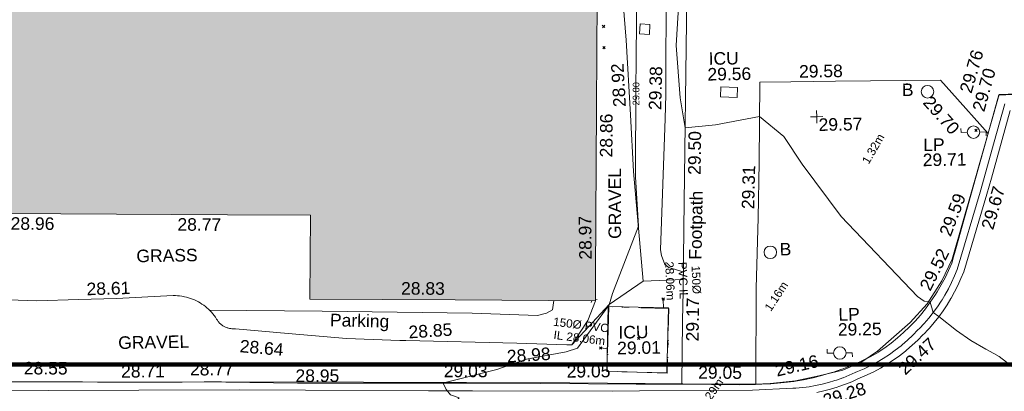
# Model space of a CAD drawing. Header units: millimetres. Extents: x -287732 to 520720, y -88450 to 287754.
# Tile 249 of 256: x 23030 to 52525, y 57184 to 68313. Entities that reach past the tile are written whole.
import ezdxf

# ---------------------------------------------------------------- set-up
doc = ezdxf.new("R2010")
doc.units = ezdxf.units.MM
for name, pattern in [('IMPORT-UG_DRAINAGE_UNIDENTIFIED_QLB2 _2_', [2700, 1500, -300, 0, -250, 150, -300, 0, -200]), ('IMPORT-UG_ELEC_LV_QLB2 _2_', [2700, 1500, -300, 0, -250, 150, -300, 0, -200]), ('IMPORT-UG_ELEC_STREET LIGHTING_QLB2 _2_', [2700, 1500, -300, 0, -250, 150, -300, 0, -200]), ('IMPORT-UG_UNIDENTIFIED_QLA _2_', [2350, 1500, -300, 0, -50, 150, -300, 0, -50])]:
    doc.linetypes.add(name, pattern=pattern)
for name, color, linetype, lineweight, true_color in [('00_TOPO_EAVE', 7, 'Continuous', 9, 0x666666), ('00_TOPO_FURN_BOLLARD', 7, 'Continuous', 9, 0x666666), ('00_TOPO_FURN_LAMP_POST', 7, 'Continuous', 9, 0x666666), ('00_UAV_BUILDING_OUTLINE', 5, 'Continuous', 9, 0x0000ff), ('00_UAV_FOOTPATH', 7, 'Continuous', 9, 0xa50000), ('00_UAV_FORM_LINES', 7, 'Continuous', 9, 0x666666), ('00_UAV_FURN_BOLLARD', 7, 'Continuous', 9, 0xff9f7f), ('00_UAV_FURN_LAMP_POST', 7, 'Continuous', 9, 0xa50000), ('00_UAV_LEVEL_SPOT', 7, 'Continuous', 9, 0x666666), ('00_UAV_PARKING', 4, 'Continuous', 9, 0x00ffff), ('00_UAV_ROAD_MARKING_YELLOW_CONTINUOUS', 40, 'Continuous', 9, 0xffbf00), ('00_UAV_SERV_IC', 5, 'Continuous', 9, 0x0000ff), ('00_UAV_SLOPE_TOP', 40, 'Continuous', 9, 0xffbf00), ('01_DTM_CONTOUR_MNR', 7, 'Continuous', 9, 0xa5a552), ('01_DTM_CONTOUR_MNR_LABELS', 7, 'Continuous', 9, 0xa5a552), ('12333-PUM-2D-U-0001-C01 - Rev2_REVIT IMPORT_dwg', 7, 'Continuous', 9, 0x767676), ('A_RHA_Line', 7, 'Continuous', 9, 0x00a600), ('PUM-ELECTRIC-LV-QLB2', 1, 'IMPORT-UG_ELEC_LV_QLB2 _2_', 9, 0xff0000), ('PUM-UNIDENTIFIED UTILITIES-QLA', 7, 'IMPORT-UG_UNIDENTIFIED_QLA _2_', 9, 0x52a500), ('PUM-UNIDENTIFIED-QLB2', 150, 'IMPORT-UG_DRAINAGE_UNIDENTIFIED_QLB2 _2_', 9, 0x007fff)]:
    doc.layers.add(name, color=color, linetype=linetype, lineweight=lineweight, true_color=true_color)
for name, color, linetype, lineweight in [('00_UAV_ROAD_EDGE', 7, 'Continuous', 9), ('00_UAV_SURFACE', 7, 'Continuous', 9), ('00_UAV_SURVEY_TEXT', 7, 'Continuous', 9), ('A_RHA_Detail', 7, 'Continuous', 9), ('A_RHA_Floor', 7, 'Continuous', 9), ('GEN-TEXT', 7, 'Continuous', 9)]:
    doc.layers.add(name, color=color, linetype=linetype, lineweight=lineweight)
doc.styles.add('Arial_1', font='arial.ttf', dxfattribs={"height": 250})
doc.styles.add('Swis721 Lt BT_1', font='swissl.ttf', dxfattribs={"height": 200})
doc.styles.add('Swis721 Lt BT_2', font='swissl.ttf', dxfattribs={"height": 375})

# ---------------------------------------------------------------- blocks, each defined once
blk = doc.blocks.new('12333-PUM-2D-U-0001-C01 - Rev2_REVIT IMPORT_dwg_MSL_Eaves_SYM_1-V95-Site Location Plan Proposed')
at = {"layer": '00_TOPO_EAVE', "color": 254, "true_color": 0xcccccc}
for p, q in [((-116, -357), (-66, -203)), ((357, -116), (224, -73))]:
    blk.add_line(p, q, dxfattribs=at)
blk = doc.blocks.new('12333-PUM-2D-U-0001-C01 - Rev2_REVIT IMPORT_dwg_MSL_Bollard_2-2077239-Site Location Plan Proposed')
at = {"layer": '00_TOPO_FURN_BOLLARD', "color": 254, "true_color": 0xcccccc}
blk.add_circle((0, 0), 62.5, dxfattribs=at)
blk = doc.blocks.new('12333-PUM-2D-U-0001-C01 - Rev2_REVIT IMPORT_dwg_MSL_Lamp_Post_SYM-2077240-Site Location Plan Proposed')
at = {"layer": '00_TOPO_FURN_LAMP_POST', "color": 254, "true_color": 0xcccccc, "flags": 128}
for points in [[(-500, 0), (-1000, 0), (-1000, 317)], [(500, 0), (1000, 0), (1000, -317)]]:
    blk.add_lwpolyline(points, dxfattribs=at)
at = {"layer": '00_TOPO_FURN_LAMP_POST', "color": 254, "true_color": 0xcccccc}
blk.add_circle((0, 0), 500, dxfattribs=at)
blk = doc.blocks.new('12333-PUM-2D-U-0001-C01 - Rev2_REVIT IMPORT_dwg_UAV-2077255-Site Location Plan Proposed')
at = {"layer": '00_UAV_LEVEL_SPOT', "color": 254, "true_color": 0xcccccc, "flags": 128}
for points in [[(0, -500), (0, 0), (-500, 0)], [(500, 0), (0, 0), (0, 500)]]:
    blk.add_lwpolyline(points, dxfattribs=at)
blk = doc.blocks.new('12333-PUM-2D-U-0001-C01 - Rev2_REVIT IMPORT_dwg_MGS62954_T2_Galway_ITM_3d_Rev1-2077680-Site Location Plan Proposed')
at = {"layer": '00_UAV_FOOTPATH', "color": 254, "true_color": 0xcccccc, "flags": 128}
for points in [[(533955157, 725626391), (533955145, 725624586), (533954027, 725623627), (533952307, 725623617), (533951751, 725623613), (533949346, 725623664), (533947309, 725623680), (533946171, 725623688), (533946075, 725620601), (533946052, 725619830), (533945958, 725616729), (533945904, 725614843), (533945878, 725613960), (533945818, 725612070)], [(533948034, 725612025), (533948101, 725614901), (533948189, 725617007), (533948257, 725618661), (533948311, 725621067), (533949242, 725621062), (533950579, 725621055), (533953727, 725621030), (533954061, 725620641), (533955121, 725619406)]]:
    blk.add_lwpolyline(points, dxfattribs=at)
at = {"layer": '00_UAV_FORM_LINES', "color": 254, "true_color": 0xcccccc, "flags": 128}
for points in [[(533931707, 725614530), (533935085, 725614437), (533939582, 725614299), (533941536, 725614192), (533941808, 725614259), (533941981, 725614361), (533942035, 725614634)], [(533943276, 725614606), (533943043, 725614021), (533942550, 725613297)]]:
    blk.add_lwpolyline(points, dxfattribs=at)
at = {"layer": '00_UAV_PARKING', "color": 254, "true_color": 0xcccccc, "flags": 128}
blk.add_lwpolyline([(533924862, 725614980), (533926543, 725614896), (533927794, 725614912), (533928930, 725614926), (533930636, 725614981), (533930699, 725614979), (533930762, 725614975), (533930825, 725614969), (533930887, 725614959), (533930949, 725614947), (533930973, 725614942), (533931034, 725614926), (533931094, 725614908), (533931154, 725614888), (533931213, 725614865), (533931271, 725614839), (533931327, 725614811), (533931383, 725614781), (533931437, 725614748), (533931489, 725614713), (533931541, 725614676), (533931590, 725614637), (533931638, 725614596), (533931684, 725614553), (533931728, 725614508), (533931771, 725614461), (533931811, 725614413), (533931849, 725614362), (533931886, 725614311), (533931922, 725614249), (533931942, 725614218), (533931955, 725614199), (533931969, 725614180), (533931984, 725614161), (533931999, 725614143), (533932015, 725614126), (533932032, 725614110), (533932048, 725614096), (533932066, 725614081), (533932084, 725614067), (533932104, 725614053), (533932124, 725614040), (533932144, 725614029), (533932165, 725614018), (533932186, 725614007), (533932208, 725613998), (533932230, 725613990), (533932252, 725613983), (533932275, 725613976), (533932298, 725613971), (533932321, 725613966), (533932344, 725613963), (533932367, 725613960), (533932391, 725613959), (533932424, 725613957), (533932428, 725613957), (533932478, 725613953), (533934060, 725613784), (533935801, 725613603), (533937399, 725613522), (533937572, 725613513), (533940898, 725613375), (533942392, 725613305), (533942550, 725613297), (533943689, 725614483), (533944714, 725615166), (533945914, 725615192)], dxfattribs=at)
at = {"layer": '00_UAV_ROAD_EDGE', "color": 254, "true_color": 0xcccccc}
blk.add_line((533955466, 725620558), (533955061, 725619205), dxfattribs=at)
at = {"layer": '00_UAV_ROAD_EDGE', "color": 254, "true_color": 0xeaeaea, "flags": 128}
for points in [[(533959071, 725614455), (533959108, 725616420), (533959156, 725618678), (533959164, 725619065), (533959191, 725620550), (533955677, 725620558), (533955475, 725620558)], [(533955061, 725619205), (533954645, 725617820), (533954093, 725615973), (533954002, 725615666)], [(533954000, 725615659), (533953966, 725615547), (533953867, 725615326), (533953758, 725615109), (533953640, 725614897), (533953513, 725614691), (533953444, 725614586), (533953305, 725614388), (533953157, 725614195), (533953001, 725614009), (533952838, 725613830), (533952667, 725613658), (533952489, 725613493), (533952305, 725613335), (533952114, 725613185), (533951917, 725613044), (533951719, 725612914), (533951703, 725612906)], [(533931510, 725612379), (533930856, 725612389), (533928316, 725612430), (533925862, 725612479), (533924297, 725612510), (533920867, 725612575), (533918191, 725612626), (533915873, 725612675), (533912492, 725612745), (533910877, 725612771), (533909458, 725612793)], [(533951698, 725612903), (533951455, 725612776), (533951386, 725612743)], [(533936274, 725612261), (533935851, 725612269), (533934305, 725612296), (533932166, 725612366)], [(533945838, 725612058), (533944455, 725612091), (533941592, 725612161), (533940849, 725612175), (533936338, 725612260), (533936285, 725612261)], [(533950323, 725612330), (533950050, 725612254), (533949759, 725612186), (533949467, 725612130), (533949224, 725612095)], [(533948024, 725612016), (533947912, 725612014), (533947553, 725612017), (533945849, 725612058)], [(533948466, 725612029), (533948415, 725612026), (533948029, 725612017)], [(533949221, 725612094), (533949172, 725612087), (533948985, 725612066), (533948483, 725612030), (533948468, 725612029)]]:
    blk.add_lwpolyline(points, dxfattribs=at)
at = {"layer": '00_UAV_ROAD_EDGE', "color": 254, "true_color": 0xcccccc, "flags": 128}
for points in [[(533951386, 725612743), (533951186, 725612649), (533950911, 725612533), (533950783, 725612486), (533950632, 725612429), (533950620, 725612425), (533950337, 725612334), (533950323, 725612330)], [(533932166, 725612366), (533932035, 725612370), (533931510, 725612379)]]:
    blk.add_lwpolyline(points, dxfattribs=at)
at = {"layer": '00_UAV_ROAD_MARKING_YELLOW_CONTINUOUS', "color": 254, "true_color": 0xeaeaea, "flags": 128}
for points in [[(533955794, 725620082), (533955198, 725618071), (533955057, 725617595), (533954320, 725615284), (533954233, 725615077), (533954140, 725614878), (533954038, 725614683), (533953930, 725614495), (533953924, 725614485), (533953808, 725614302), (533953682, 725614121), (533953550, 725613946), (533953410, 725613777), (533953263, 725613614), (533953204, 725613553), (533953110, 725613458), (533953066, 725613415), (533952908, 725613260), (533952741, 725613108), (533952568, 725612964), (533952533, 725612936), (533952353, 725612801), (533952167, 725612673), (533951975, 725612552), (533951778, 725612440), (533951577, 725612336), (533951372, 725612241), (533951164, 725612155), (533951095, 725612128), (533950913, 725612049), (533950719, 725611973), (533950523, 725611907), (533950467, 725611889), (533950268, 725611833), (533950065, 725611785), (533949861, 725611746)], [(533951679, 725612623), (533951868, 725612731), (533952053, 725612846), (533952232, 725612970), (533952406, 725613100), (533952437, 725613125), (533952605, 725613265), (533952766, 725613411), (533952921, 725613563), (533952964, 725613605), (533953112, 725613756), (533953253, 725613913), (533953387, 725614075), (533953514, 725614243), (533953635, 725614416), (533953657, 725614451), (533953748, 725614594), (533953856, 725614783), (533953954, 725614970), (533954043, 725615161), (533954125, 725615355), (533954859, 725617656), (533955302, 725619153), (533955639, 725620288)], [(533909576, 725612632), (533914571, 725612507), (533915962, 725612472), (533919566, 725612396), (533921266, 725612359), (533924560, 725612266), (533926860, 725612201), (533929554, 725612167), (533932574, 725612128), (533934549, 725612082), (533938228, 725611996), (533939547, 725611971), (533943749, 725611890), (533944546, 725611881), (533947931, 725611843)], [(533950656, 725612172), (533950834, 725612241), (533951017, 725612320), (533951088, 725612347), (533951289, 725612431), (533951486, 725612523), (533951676, 725612621)], [(533947935, 725611843), (533949145, 725611883), (533949230, 725611886), (533949430, 725611899), (533949540, 725611911), (533949628, 725611921), (533949825, 725611950), (533950021, 725611988), (533950216, 725612034), (533950408, 725612088), (533950459, 725612104), (533950648, 725612168)]]:
    blk.add_lwpolyline(points, dxfattribs=at)
at = {"layer": '00_UAV_SERV_IC', "color": 254, "true_color": 0xcccccc, "flags": 128}
for points in [[(533944738, 725622573), (533944759, 725622873), (533945051, 725622853), (533945030, 725622553)], [(533947140, 725620949), (533947643, 725620922), (533947627, 725620620), (533947124, 725620647)], [(533945373, 725612410), (533943576, 725612486), (533943659, 725614429), (533945456, 725614353)]]:
    blk.add_lwpolyline(points, close=True, dxfattribs=at)
at = {"layer": '00_UAV_SLOPE_TOP', "color": 254, "true_color": 0xcccccc, "flags": 128}
blk.add_lwpolyline([(533945921, 725615423), (533945489, 725615567), (533945376, 725615660), (533945278, 725615928), (533945253, 725616096), (533945456, 725620023), (533945493, 725620732), (533945565, 725624182), (533945479, 725624448), (533945372, 725624742), (533945209, 725624926), (533944995, 725625166), (533944850, 725625289), (533944688, 725625554), (533944648, 725625788), (533944680, 725626250), (533944917, 725629043), (533944962, 725629509)], dxfattribs=at)
at = {"layer": '00_UAV_SURFACE', "color": 254, "true_color": 0xcccccc, "flags": 128}
blk.add_lwpolyline([(533944714, 725615166), (533944487, 725618456), (533944421, 725620156), (533944334, 725622388), (533944265, 725623507), (533944281, 725624608), (533943746, 725624686), (533941753, 725624973), (533941674, 725627334), (533941058, 725627345), (533939829, 725627368)], dxfattribs=at)
at = {"layer": '01_DTM_CONTOUR_MNR', "color": 254, "true_color": 0xcccccc, "flags": 128}
for points in [[(533953246, 725614400), (533953121, 725614424), (533952928, 725614565), (533950684, 725617001), (533949540, 725618586), (533949002, 725619427), (533948290, 725620040), (533946965, 725619812), (533946050, 725619740), (533945920, 725620635), (533945830, 725622209), (533945959, 725623860)], [(533938737, 725612236), (533940289, 725612597), (533941177, 725612891), (533942377, 725613095), (533942716, 725613195), (533943690, 725614480), (533943790, 725614810), (533944600, 725616820), (533944543, 725618295), (533944543, 725618580), (533944599, 725620784), (533944629, 725621962), (533944646, 725622851), (533944659, 725623716), (533944655, 725624484), (533944642, 725624562), (533944600, 725624648), (533944487, 725624758), (533944066, 725624960), (533942890, 725625410), (533942330, 725626940), (533942060, 725627624), (533942028, 725627801)]]:
    blk.add_lwpolyline(points, dxfattribs=at)
at = {"layer": '01_DTM_CONTOUR_MNR', "color": 254, "true_color": 0xeaeaea, "flags": 128}
for points in [[(533958998, 725608912), (533958950, 725608949), (533958740, 725609080), (533958657, 725609174), (533958540, 725609310), (533957739, 725610097), (533956719, 725611363), (533956114, 725612101), (533955336, 725612723), (533955183, 725612818), (533954948, 725612953), (533954497, 725613222), (533954076, 725613528), (533953550, 725613950), (533953390, 725614080), (533953300, 725614390), (533953246, 725614400)], [(533941757, 725608925), (533941740, 725608930), (533939969, 725609557), (533938640, 725610240), (533938896, 725611492), (533939140, 725611770), (533938890, 725611864), (533938759, 725612025), (533938670, 725612220), (533938737, 725612236)]]:
    blk.add_lwpolyline(points, dxfattribs=at)
for name, p, xscale, yscale, zscale in [('12333-PUM-2D-U-0001-C01 - Rev2_REVIT IMPORT_dwg_MSL_Bollard_2-2077239-Site Location Plan Proposed', (533953332, 725620691), 3, 3, 3), ('12333-PUM-2D-U-0001-C01 - Rev2_REVIT IMPORT_dwg_UAV-2077255-Site Location Plan Proposed', (533950000, 725620000), 0.375, 0.375, 0.375), ('12333-PUM-2D-U-0001-C01 - Rev2_REVIT IMPORT_dwg_MSL_Lamp_Post_SYM-2077240-Site Location Plan Proposed', (533954689, 725619455), 0.375, 0.375, 0.375), ('12333-PUM-2D-U-0001-C01 - Rev2_REVIT IMPORT_dwg_MSL_Bollard_2-2077239-Site Location Plan Proposed', (533948538, 725615966), 3, 3, 3), ('12333-PUM-2D-U-0001-C01 - Rev2_REVIT IMPORT_dwg_MSL_Eaves_SYM_1-V95-Site Location Plan Proposed', (533943193, 725614685), 0.375, 0.375, 0.375), ('12333-PUM-2D-U-0001-C01 - Rev2_REVIT IMPORT_dwg_MSL_Lamp_Post_SYM-2077240-Site Location Plan Proposed', (533950567, 725612912), 0.375, 0.375, 0.375)]:
    blk.add_blockref(name, p, dxfattribs=dict(xscale=xscale, yscale=yscale, zscale=zscale))
at = {"layer": '00_UAV_BUILDING_OUTLINE', "color": 251, "true_color": 0x666666, "char_height": 375, "width": 1495.9, "attachment_point": 1, "line_spacing_factor": 1.005062, "style": 'Swis721 Lt BT_2'}
for s, insert, rotation in [('28.86', (533943484, 725618897), 88.6801), ('28.96', (533925806, 725617414), 358.6801), ('28.77', (533930802, 725617299), 358.6801), ('28.97', (533942813, 725615842), 89.7679), ('28.83', (533937466, 725615268), 358.6801)]:
    blk.add_mtext(s, dxfattribs=dict(at, insert=insert, rotation=rotation))
at = {"layer": '00_UAV_FOOTPATH', "color": 251, "true_color": 0x666666, "char_height": 375, "attachment_point": 1, "line_spacing_factor": 1.005062, "style": 'Swis721 Lt BT_2'}
for s, insert, width, rotation in [('29.58', (533949495, 725621556), 1495.9, 359.6969), ('29.70', (533953450, 725620600), 1495.9, 310.6274), ('29.50', (533946116, 725618330), 1495.9, 88.2692), ('29.31', (533947704, 725617278), 1495.9, 87.6242), ('Footpath', (533946098, 725615789), 2436.18, 87.9386), ('29.17', (533945969, 725613344), 1495.9, 88.3249)]:
    blk.add_mtext(s, dxfattribs=dict(at, insert=insert, width=width, rotation=rotation))
at = {"layer": '00_UAV_FURN_BOLLARD', "color": 251, "true_color": 0x666666, "char_height": 375, "width": 398.91, "attachment_point": 1, "line_spacing_factor": 1.005062, "style": 'Swis721 Lt BT_2'}
for insert in [(533952563, 725620949), (533948821, 725616241)]:
    blk.add_mtext('B', dxfattribs=dict(at, insert=insert))
at = {"layer": '00_UAV_FURN_LAMP_POST', "color": 251, "true_color": 0x666666, "char_height": 375, "attachment_point": 1, "line_spacing_factor": 1.005062, "style": 'Swis721 Lt BT_2'}
for s, insert, width in [('LP', (533953175, 725619289), 707.59), ('29.71', (533953152, 725618838), 1495.9), ('LP', (533950545, 725614256), 707.59), ('29.25', (533950522, 725613805), 1495.9)]:
    blk.add_mtext(s, dxfattribs=dict(at, insert=insert, width=width))
at = {"layer": '00_UAV_LEVEL_SPOT', "insert": (533950052, 725619949), "char_height": 375, "width": 1495.9, "attachment_point": 1, "line_spacing_factor": 1.005062, "style": 'Swis721 Lt BT_2'}
blk.add_mtext('29.57', dxfattribs=at)
at = {"layer": '00_UAV_PARKING', "color": 251, "true_color": 0x666666, "char_height": 375, "attachment_point": 1, "line_spacing_factor": 1.005062, "style": 'Swis721 Lt BT_2'}
for s, insert, width, rotation in [('28.61', (533928038, 725615410), 1495.9, 0.7201), ('Parking', (533935324, 725614358), 2037.28, 357.6156), ('28.85', (533937653, 725613950), 1495.9, 2.7122), ('28.64', (533932624, 725613626), 1495.9, 353.9661), ('28.98', (533940586, 725613174), 1495.9, 2.7122)]:
    blk.add_mtext(s, dxfattribs=dict(at, insert=insert, width=width, rotation=rotation))
at = {"layer": '00_UAV_ROAD_EDGE', "color": 251, "true_color": 0x666666, "char_height": 375, "width": 1495.9, "attachment_point": 1, "line_spacing_factor": 1.005062, "style": 'Swis721 Lt BT_2'}
for s, insert, rotation in [('29.76', (533954286, 725620709), 72.6217), ('29.59', (533953598, 725616456), 68.1947), ('28.55', (533926125, 725613074), 358.8597), ('28.77', (533931100, 725612956), 359.0757), ('28.95', (533934257, 725612707), 358.9855), ('29.03', (533938702, 725612772), 358.9205), ('29.05', (533946321, 725612596), 358.6317), ('29.28', (533950003, 725611666), 16.5454)]:
    blk.add_mtext(s, dxfattribs=dict(at, insert=insert, rotation=rotation))
at = {"layer": '00_UAV_ROAD_MARKING_YELLOW_CONTINUOUS', "color": 251, "true_color": 0x666666, "char_height": 375, "width": 1495.9, "attachment_point": 1, "line_spacing_factor": 1.005062, "style": 'Swis721 Lt BT_2'}
for s, insert, rotation in [('29.70', (533954658, 725620146), 73.4927), ('29.67', (533954863, 725616609), 72.8959), ('29.52', (533952975, 725614870), 62.5386), ('29.47', (533952266, 725612479), 42.126), ('28.71', (533929035, 725612928), 359.268), ('29.05', (533942379, 725612696), 359.3567), ('29.16', (533948595, 725612604), 12.2532)]:
    blk.add_mtext(s, dxfattribs=dict(at, insert=insert, rotation=rotation))
at = {"layer": '00_UAV_SERV_IC', "color": 251, "true_color": 0x666666, "char_height": 375, "attachment_point": 1, "line_spacing_factor": 1.005062, "style": 'Swis721 Lt BT_2'}
for s, insert, width in [('ICU', (533946793, 725621985), 1021.01), ('29.56', (533946748, 725621515), 1495.9), ('ICU', (533943947, 725613835), 1021.01), ('29.01', (533943902, 725613365), 1495.9)]:
    blk.add_mtext(s, dxfattribs=dict(at, insert=insert, width=width))
at = {"layer": '00_UAV_SLOPE_TOP', "color": 251, "true_color": 0x666666, "insert": (533944972, 725620294), "char_height": 375, "width": 1495.9, "attachment_point": 1, "rotation": 87.5487, "line_spacing_factor": 1.005062, "style": 'Swis721 Lt BT_2'}
blk.add_mtext('29.38', dxfattribs=at)
at = {"layer": '00_UAV_SURFACE', "color": 251, "true_color": 0x666666, "insert": (533943916, 725620387), "char_height": 375, "width": 1495.9, "attachment_point": 1, "rotation": 92.2283, "line_spacing_factor": 1.005062, "style": 'Swis721 Lt BT_2'}
blk.add_mtext('28.92', dxfattribs=at)
at = {"layer": '00_UAV_SURVEY_TEXT', "color": 251, "true_color": 0x666666, "insert": (533943701, 725616450), "char_height": 375, "width": 2322.21, "attachment_point": 1, "rotation": 89.0572, "line_spacing_factor": 1.005062, "style": 'Swis721 Lt BT_2'}
blk.add_mtext('GRAVEL', dxfattribs=at)
at = {"layer": '00_UAV_SURVEY_TEXT', "color": 251, "true_color": 0x666666, "char_height": 375, "attachment_point": 1, "line_spacing_factor": 1.005062, "style": 'Swis721 Lt BT_2'}
for s, insert, width in [('GRASS', (533929551, 725616373), 2018.28), ('GRAVEL', (533928961, 725613787), 2322.21)]:
    blk.add_mtext(s, dxfattribs=dict(at, insert=insert, width=width))
at = {"layer": '01_DTM_CONTOUR_MNR_LABELS', "color": 251, "true_color": 0x666666, "insert": (533944500, 725620786), "char_height": 200, "width": 797.8, "attachment_point": 2, "rotation": 88.5377, "line_spacing_factor": 1.005062, "style": 'Swis721 Lt BT_1'}
blk.add_mtext('29.00', dxfattribs=at)
blk = doc.blocks.new('12333-PUM-2D-U-0001-C01 - Rev2_REVIT IMPORT_dwg-1620468-Site Location Plan Proposed')
at = {"layer": 'GEN-TEXT', "color": 253, "true_color": 0xaaaaaa}
for p, q in [((302546, 6925), (302617, 6996)), ((302617, 6925), (302546, 6996)), ((302551, 6290), (302622, 6361)), ((302622, 6290), (302551, 6361)), ((313645, 3624), (313716, 3695)), ((313716, 3624), (313645, 3695)), ((304191, -1267), (304262, -1196)), ((304262, -1267), (304191, -1196)), ((302294, -2700), (302365, -2629)), ((302365, -2700), (302294, -2629)), ((303437, -2431), (303508, -2360)), ((303508, -2431), (303437, -2360))]:
    blk.add_line(p, q, dxfattribs=at)
at = {"layer": 'PUM-UNIDENTIFIED UTILITIES-QLA', "color": 9, "true_color": 0xc5e1aa, "flags": 128}
blk.add_lwpolyline([(304310, -3452), (302509, -3357), (302590, -1428), (304391, -1523)], close=True, dxfattribs=at)
at = {"layer": 'PUM-UNIDENTIFIED-QLB2', "color": 141, "true_color": 0xaad4ff}
for p, q in [((304233, -1515), (304226, -1231)), ((302537, -2694), (302329, -2664))]:
    blk.add_line(p, q, dxfattribs=at)
blk.add_blockref('12333-PUM-2D-U-0001-C01 - Rev2_REVIT IMPORT_dwg_MGS62954_T2_Galway_ITM_3d_Rev1-2077680-Site Location Plan Proposed', (-533641080, -725615854))
at = {"layer": 'PUM-ELECTRIC-LV-QLB2', "char_height": 250, "attachment_point": 2, "line_spacing_factor": 0.941778, "style": 'Arial_1'}
for s, insert, width, rotation in [('1.32m', (310487, 3222), 1160.03, 58.9084), ('1.16m', (307511, -1137), 1160.03, 55.677), ('DP1.29m', (305373, -4200), 1738.51, 54.585)]:
    blk.add_mtext(s, dxfattribs=dict(at, insert=insert, width=width, rotation=rotation))
at = {"layer": 'PUM-UNIDENTIFIED-QLB2', "char_height": 250, "attachment_point": 2, "line_spacing_factor": 0.941778, "style": 'Arial_1'}
for s, insert, width, rotation in [('150Ø\\PPVC IL\\P28.06m', (305353, -670), 1392.64, 271.368), ('150Ø PVC\\PIL 28.06m', (301769, -1840), 1995.61, 351.9241)]:
    blk.add_mtext(s, dxfattribs=dict(at, insert=insert, width=width, rotation=rotation))

msp = doc.modelspace()

# ---------------------------------------------------------------- hatches: boundary and pattern name
at = {"layer": 'A_RHA_Detail', "true_color": 0xc0c0c0}
h = msp.add_hatch(color=9, dxfattribs=at)
h.paths.add_polyline_path([(-80881, -68503), (-80401, -68483), (-80401, -62985), (-24475, -63009), (-24456, -50840), (-36623, -50832), (-36623, -44229), (-50959, -44218), (-50959, -42574), (-54564, -42571), (-54566, -45054), (-92409, -45027), (-92412, -49202), (-100062, -49202), (-100052, -64853), (-86121, -64853), (-86092, -62958), (-84861, -62958), (-84855, -68240), (-80871, -68240)])
h.paths.add_polyline_path([(-137239, -68462), (-132720, -68433), (-132847, -62850), (-130455, -62917), (-130498, -61356), (-117581, -61423), (-117492, -49184), (-125137, -49178), (-125134, -45033), (-163007, -45006), (-163007, -44090), (-163124, -44090), (-163123, -42384), (-166564, -42384), (-166565, -44044), (-193158, -44025), (-193195, -62864), (-137270, -62917), (-137254, -65680)])
h.paths.add_polyline_path([(120311, -32334), (120312, -31611), (133451, -31638), (133469, -19718), (121296, -19692), (121320, -8191), (112277, -8172), (112263, -14811), (78286, -14740), (78293, -8167), (75242, -8161), (69356, -8153), (69354, -9157), (68373, -9155), (68373, -13706), (69334, -13708), (69325, -16250), (66623, -16250), (66620, -17995), (65989, -17995), (65985, -19731), (57152, -19712), (57127, -31560), (70278, -31587), (70278, -32272), (78264, -32285), (78267, -31020), (112336, -31091), (112336, -32318), (119781, -32333)])
h.paths.add_polyline_path([(7504, -1791), (15482, -674), (15484, 148), (56188, 206), (56156, 14338), (18017, 14236), (17968, 34313), (21727, 34324), (21709, 40608), (18010, 40608), (17996, 45484), (9770, 45421), (3966, 45447), (3985, 14177), (1023, 14177), (-277, 14191), (-232, 5968), (-226, 194), (553, 183), (7478, 143), (7489, -674)])
h.paths.add_polyline_path([(77756, 53), (77730, 1700), (94464, 1660), (94606, 17991), (88810, 18015), (88800, 14437), (69414, 14458), (69377, 100), (75242, 67)])
h.paths.add_polyline_path([(61252, 46454), (105775, 46473), (105768, 61853), (92285, 61853), (92309, 65784), (96107, 65768), (96060, 75209), (101085, 75072), (104988, 74765), (108404, 74364), (112009, 73787), (115645, 73050), (116891, 72762), (120209, 71893), (120865, 71704), (124136, 70670), (127436, 69481), (127820, 69395), (128274, 69332), (128732, 69307), (129190, 69320), (129645, 69372), (130095, 69461), (130535, 69588), (130963, 69751), (131376, 69950), (131771, 70182), (132163, 70461), (132496, 70742), (132821, 71065), (133117, 71414), (133384, 71787), (133617, 72179), (133817, 72591), (133983, 73018), (134112, 73458), (134204, 73907), (134258, 74362), (134273, 74820), (134251, 75277), (134190, 75731), (134091, 76179), (133955, 76617), (133783, 77041), (133576, 77450), (133336, 77840), (133064, 78209), (132762, 78554), (132432, 78872), (132077, 79161), (131698, 79420), (131300, 79646), (131094, 79746), (132146, 83110), (122788, 86283), (121604, 82800), (117096, 83871), (116842, 83526), (116121, 91222), (110238, 91274), (110194, 90435), (104988, 90486), (104973, 94310), (103746, 94310), (103840, 122852), (96365, 122932), (96350, 123952), (104556, 123902), (104607, 120249), (125503, 120134), (125662, 137657), (114480, 137699), (114382, 129150), (104644, 129188), (104578, 126217), (101184, 126159), (101265, 135959), (89967, 135989), (89928, 125824), (93631, 125841), (93581, 122932), (88697, 122905), (88679, 95739), (86378, 95739), (86378, 96178), (83280, 96201), (83274, 95736), (70170, 95733), (70166, 96272), (66675, 96257), (66655, 95756), (65785, 95756), (65888, 117471), (53473, 117488), (53434, 98570), (40649, 98570), (40610, 94406), (38854, 94410), (38849, 89464), (40612, 89518), (40665, 86258), (38372, 86306), (38370, 76901), (50938, 76944), (50923, 74599), (56485, 74589), (56485, 75195), (92465, 75233), (92646, 71767), (89811, 69363), (85313, 69361), (85313, 66907), (75210, 66903), (75210, 63816), (70819, 63816), (70819, 64253), (69457, 64253), (69456, 66902), (61303, 66899), (61305, 63970), (70500, 63970), (70500, 61853), (61246, 61849), (61252, 46656)])
h.paths.add_polyline_path([(-17153, 48569), (-17153, 60770), (-29363, 60775), (-29363, 67399), (-43507, 67405), (-43489, 69093), (-45766, 69109), (-45794, 67405), (-47272, 67404), (-47272, 66455), (-86005, 66469), (-86007, 60522), (-92663, 60522), (-92665, 50184), (-79752, 50180), (-79752, 48591), (-17158, 48569)])
h.paths.add_polyline_path([(-201056, 48629), (-138378, 48635), (-138378, 50133), (-125468, 50134), (-125469, 60566), (-132187, 60566), (-132187, 66533), (-170643, 66806), (-170643, 67739), (-200340, 67489), (-200349, 60828), (-201058, 60828), (-201057, 51102)])
h.paths.add_polyline_path([(-240052, 54769), (-239444, 54811), (-239187, 54842), (-238765, 54941), (-238382, 55122), (-237990, 55355), (-237269, 55936), (-237032, 56226), (-236793, 56569), (-236555, 57004), (-236433, 57267), (-236300, 57753), (-236251, 58017), (-236236, 58516), (-236233, 58988), (-236214, 59823), (-236364, 59821), (-236634, 60698), (-236392, 61432), (-236225, 61435), (-236202, 62638), (-232564, 62639), (-232564, 63049), (-232732, 63049), (-232860, 63458), (-232732, 63914), (-232561, 63914), (-232515, 70598), (-240629, 70599), (-240630, 72351), (-246413, 72347), (-246413, 70616), (-254450, 70619), (-254455, 70754), (-254470, 73192), (-263883, 73268), (-263902, 68261), (-263715, 68260), (-263553, 67820), (-263719, 67392), (-263914, 67392), (-263957, 58634), (-260181, 58611), (-260192, 56354), (-257185, 56339), (-257213, 57093), (-257339, 57093), (-257471, 57532), (-257339, 58062), (-257203, 58064), (-257174, 58599), (-256478, 58575), (-256478, 58789), (-256013, 58912), (-255397, 58781), (-255397, 58596), (-243810, 58586), (-243805, 58352), (-243741, 57885), (-243619, 57422), (-243424, 56944), (-243247, 56608), (-243003, 56250), (-242732, 55933), (-242372, 55603), (-242141, 55425), (-241805, 55217), (-241529, 55077), (-241101, 54917), (-240836, 54841), (-240453, 54789), (-240219, 54777)])
h.paths.add_polyline_path([(40277, 59895), (40329, 69197), (36589, 69218), (36619, 74674), (32264, 74687), (32233, 69156), (11917, 69270), (11967, 78219), (29088, 78123), (29143, 88141), (15719, 88216), (15733, 90590), (4594, 90652), (4525, 78265), (10097, 78234), (10077, 74773), (4548, 74804), (4466, 60107), (19126, 60025), (19140, 62528), (31739, 62457), (31725, 59943), (38370, 59906)])
h.paths.add_polyline_path([(-246083, 72334), (-246083, 72334), (-246208, 72334)])
h.paths.add_polyline_path([(-114575, 112178), (-114575, 112178), (-114707, 115802)])
h.paths.add_polyline_path([(-154700, 101760), (-114382, 101776), (-114382, 106927), (-113756, 106927), (-113758, 111847), (-114432, 111847), (-114432, 112178), (-114575, 112178), (-114579, 121707), (-123057, 121707), (-123069, 156453), (-119381, 156454), (-119381, 160166), (-115501, 160167), (-115503, 166207), (-132412, 166600), (-132412, 166666), (-135275, 166665), (-135275, 166628), (-135911, 166628), (-135911, 166352), (-152521, 166346), (-152518, 159143), (-150699, 159118), (-150759, 122561), (-151059, 122561), (-151061, 121302), (-154138, 121373), (-154138, 121865), (-154704, 121867), (-154689, 119352), (-154746, 119352), (-154746, 118722), (-160794, 118749), (-160794, 119411), (-163852, 119422), (-163855, 118762), (-167569, 118779), (-166635, 124395), (-166930, 124500), (-167569, 124708), (-168028, 124841), (-168631, 124991), (-169238, 125117), (-169850, 125220), (-170466, 125298), (-171089, 125352), (-171704, 125381), (-172325, 125386), (-172782, 125375), (-173402, 125337), (-174110, 125263), (-174634, 125190), (-175245, 125081), (-176047, 124896), (-176665, 124725), (-177045, 124609), (-177632, 124405), (-176665, 118819), (-177559, 118822), (-177662, 125263), (-176365, 126543), (-159462, 126320), (-157058, 128609), (-157061, 136153), (-158639, 137740), (-159352, 137740), (-161634, 140201), (-168728, 140257), (-171035, 137943), (-174184, 137943), (-176460, 140292), (-177342, 140292), (-177342, 140358), (-183429, 140356), (-185922, 137917), (-185922, 131757), (-186907, 131757), (-187725, 130810), (-187724, 127376), (-186481, 126305), (-186479, 122327), (-185176, 121059), (-180304, 121059), (-180304, 118802), (-193555, 118802), (-193555, 133118), (-192594, 133118), (-192594, 134201), (-192225, 134201), (-192226, 136615), (-192595, 136615), (-192595, 137734), (-193589, 137734), (-193589, 147475), (-193163, 147493), (-192766, 147531), (-192360, 147590), (-192200, 147617), (-191883, 147683), (-191569, 147762), (-191258, 147853), (-190829, 148002), (-190648, 148071), (-190350, 148198), (-190057, 148336), (-189770, 148486), (-189405, 148698), (-189133, 148873), (-188868, 149059), (-188610, 149255), (-188355, 149465), (-188080, 149714), (-187885, 149902), (-187546, 150266), (-187446, 150378), (-187241, 150629), (-187046, 150888), (-186862, 151154), (-186546, 151670), (-186524, 151707), (-163675, 151670), (-163688, 148134), (-157304, 148136), (-157304, 155760), (-157557, 155765), (-157556, 166678), (-187009, 166700), (-187013, 162054), (-188707, 162045), (-188706, 155022), (-188738, 154651), (-188799, 154283), (-188857, 154035), (-188966, 153679), (-189103, 153333), (-189266, 152998), (-189455, 152677), (-189645, 152421), (-189917, 152104), (-190213, 151809), (-190531, 151539), (-190869, 151294), (-191225, 151076), (-191598, 150887), (-192093, 150683), (-192519, 150562), (-192904, 150482), (-193187, 150441), (-193594, 150407), (-193595, 151460), (-205369, 151455), (-205354, 113350), (-207187, 113349), (-207184, 105991), (-205313, 105991), (-205311, 101770), (-175489, 101781), (-175489, 110890), (-154703, 110898), (-154700, 102692)])
h.paths.add_polyline_path([(193736, 113048), (208865, 114991), (208976, 114127), (216448, 115086), (216039, 118272), (232649, 120405), (233426, 114352), (240632, 115278), (239855, 121330), (256407, 123456), (257092, 118089), (264572, 119041), (261878, 138525), (259179, 138222), (259197, 137439), (254686, 136897), (255413, 131315), (240853, 129522), (239771, 137919), (240650, 138010), (240062, 142777), (239166, 142685), (237631, 151018), (266173, 154561), (271297, 142612), (276532, 144861), (274942, 148528), (302075, 160135), (300216, 164320), (301528, 164907), (300405, 167478), (299017, 166946), (295627, 174519), (294333, 177537), (287289, 174519), (289428, 169661), (272957, 162557), (271943, 164897), (267016, 162764), (268502, 159357), (265200, 157946), (226856, 153147), (227510, 148852), (228281, 141179), (227302, 141050), (227895, 136433), (228749, 136524), (229602, 128024), (217691, 126494), (217642, 126874), (215139, 126553), (215195, 126113), (215016, 126090), (214841, 127450), (192259, 124549), (193486, 114991)])
h.paths.add_polyline_path([(-78076, 117606), (-78076, 117610), (-78070, 129486), (-74723, 129478), (-74723, 125436), (-48016, 125380), (-47997, 135873), (-61198, 135902), (-74715, 135924), (-74724, 131865), (-78070, 131873), (-78063, 149550), (-58292, 149542), (-58292, 148946), (-37708, 148938), (-37703, 159740), (-44148, 159743), (-44148, 162961), (-49830, 162961), (-49831, 160632), (-78494, 160644), (-78494, 161615), (-78739, 161615), (-78692, 168188), (-90845, 168127), (-90963, 152687), (-89065, 152686), (-89080, 117610), (-78375, 117606)])
h.paths.add_polyline_path([(69255, 129236), (69260, 136168), (86068, 136131), (86009, 164703), (58790, 164724), (58790, 170119), (54460, 170122), (54457, 166153), (47042, 166159), (47041, 164669), (39173, 164675), (39173, 164079), (17015, 164095), (17002, 147267), (12660, 147267), (12654, 139138), (17031, 139135), (17025, 129935), (39191, 129919), (39191, 129258), (69014, 129236)])
h.paths.add_polyline_path([(39266, 139468), (33051, 139484), (33088, 153428), (39278, 153412), (39278, 152830), (43058, 152820), (43025, 140093), (39267, 140093)])
h.paths.add_polyline_path([(1980, 189123), (18699, 189180), (18678, 195254), (24349, 195273), (24335, 199551), (28830, 199566), (28798, 208816), (24335, 208806), (24334, 209113), (16812, 209088), (16807, 208844), (6772, 208809), (6797, 201489), (-8471, 201437), (-8471, 200429), (-11856, 200418), (-11824, 190892), (-7615, 190907), (-7615, 190171), (-4609, 190169), (-4608, 190917), (1973, 190939), (1977, 189837)])
h.paths.add_polyline_path([(-20506, 190640), (-20122, 206347), (-41550, 207015), (-41462, 210450), (-31391, 210152), (-31079, 223863), (-44305, 224231), (-44491, 211866), (-47510, 211943), (-47723, 203659), (-47076, 203635), (-47175, 199532), (-46801, 199520), (-46874, 195479), (-44600, 195425), (-44686, 192243), (-38074, 192136), (-38104, 191127), (-21538, 190669)])
h.paths.add_polyline_path([(16801, 195962), (9657, 196015), (9644, 199514), (11632, 199486), (11632, 203322), (16807, 203391), (16801, 195984)])
h.paths.add_polyline_path([(122085, 200536), (122088, 206386), (125211, 206386), (125211, 206646), (126203, 206646), (126203, 207041), (130401, 206979), (130444, 209883), (126203, 209946), (126203, 214624), (127365, 214624), (127365, 225380), (126160, 225380), (126207, 241475), (119483, 241496), (119479, 246182), (109944, 246175), (109953, 233033), (115001, 233033), (115000, 208653), (112026, 208653), (112024, 200539), (122025, 200536)])
h.paths.add_polyline_path([(30087, 200987), (38031, 201029), (38031, 202923), (38110, 202923), (38067, 208828), (38013, 208828), (38012, 209013), (30045, 208970), (30077, 202923)])
h.paths.add_polyline_path([(195986, 205662), (202897, 206052), (202677, 209946), (195766, 209555)])
h.paths.add_polyline_path([(-91652, 206393), (-79454, 206433), (-79629, 238246), (-68904, 238215), (-68919, 246313), (-68919, 246314), (-68757, 246313), (-68755, 246639), (-79620, 246651), (-79607, 247344), (-82155, 247318), (-82155, 247488), (-91641, 247473), (-91639, 246846), (-131470, 246641), (-131470, 250160), (-142857, 250177), (-142864, 246220), (-165119, 246272), (-165040, 253908), (-178677, 253930), (-178700, 238177), (-138599, 238209), (-138548, 206628), (-126647, 206572), (-126667, 234826), (-124963, 234826), (-124969, 234688), (-91596, 234664), (-91651, 207156)])
h.paths.add_polyline_path([(142124, 209114), (152768, 209127), (152745, 227013), (142101, 226999), (142122, 210583)])
h.paths.add_polyline_path([(168999, 209275), (169027, 226860), (161687, 226877), (161648, 209291), (168847, 209275)])
h.paths.add_polyline_path([(49761, 218477), (49794, 223316), (41274, 223363), (41274, 223291), (32187, 223352), (32202, 225553), (20082, 225635), (20035, 218708), (31566, 218630), (31566, 218599), (49750, 218477)])
h.paths.add_polyline_path([(162362, 234154), (162367, 241590), (135261, 241631), (135249, 234198), (160249, 234157)])
h.paths.add_polyline_path([(176459, 246710), (176516, 252173), (168884, 252253), (168935, 257069), (164355, 257117), (164296, 251512), (164417, 251511), (164368, 246837), (171460, 246762)])

# ---------------------------------------------------------------- linework, layer by layer
at = {"layer": 'A_RHA_Floor', "color": 253, "true_color": 0xaaaaaa}
for p, q in [((51577, 63297), (52373, 66071)), ((52373, 66071), (56207, 66206)), ((50964, 61139), (51577, 63297)), ((50655, 60493), (50964, 61139)), ((50211, 59805), (50655, 60493)), ((49706, 59242), (50211, 59805)), ((48730, 58384), (49706, 59242)), ((48253, 58064), (48730, 58384)), ((46973, 57648), (47686, 57821)), ((47686, 57821), (48253, 58064)), ((46266, 57502), (46973, 57648)), ((18012, 57481), (24914, 57470)), ((24914, 57470), (33327, 57454)), ((33327, 57454), (39514, 57434)), ((39514, 57434), (42894, 57404)), ((42894, 57404), (45074, 57398)), ((45074, 57398), (45512, 57417)), ((45512, 57417), (46266, 57502))]:
    msp.add_line(p, q, dxfattribs=at)
at = {"layer": 'A_RHA_Line', "color": 7}
for p, q in [((40309, 65688), (40329, 69197)), ((40281, 60689), (40309, 65688)), ((19262, 62527), (24258, 62499)), ((24258, 62499), (29255, 62471)), ((29255, 62471), (31739, 62457)), ((31739, 62457), (31725, 59943)), ((40277, 59895), (40281, 60689)), ((31725, 59943), (36073, 59919)), ((36073, 59919), (40277, 59895))]:
    msp.add_line(p, q, dxfattribs=at)
at = {"layer": 'A_RHA_Line', "color": 1, "lineweight": 140, "true_color": 0xff0000}
msp.add_line((-15425, 57984), (58271, 57984), dxfattribs=at)

# ---------------------------------------------------------------- block references
at = {"layer": '12333-PUM-2D-U-0001-C01 - Rev2_REVIT IMPORT_dwg', "color": 254, "linetype": 'IMPORT-UG_ELEC_STREET LIGHTING_QLB2 _2_', "true_color": 0xffd4d4, "rotation": 0.9999999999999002}
msp.add_blockref('12333-PUM-2D-U-0001-C01 - Rev2_REVIT IMPORT_dwg-1620468-Site Location Plan Proposed', (-261895, 55870), dxfattribs=at)

doc.saveas('drawing.dxf')
